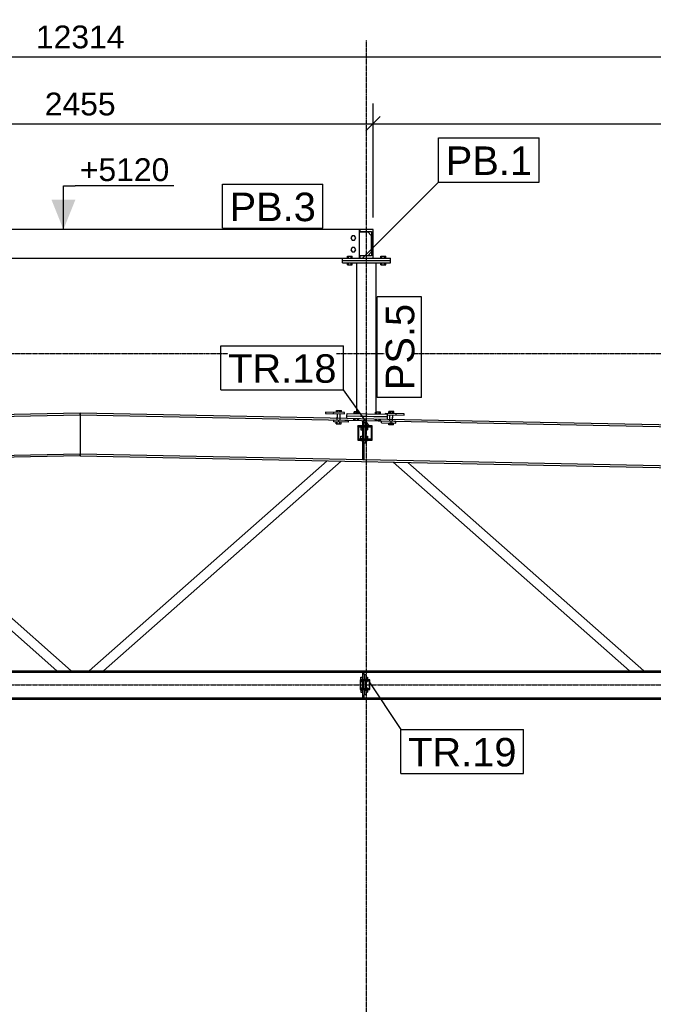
# Model space of a CAD drawing. Header units: millimetres. Extents: x -288865 to 11255, y 102926 to 380857.
# Tile 127 of 142: x -155723 to -153068, y 345078 to 349204. Entities that reach past the tile are written whole.
import ezdxf

# ---------------------------------------------------------------- set-up
doc = ezdxf.new("R2010")
doc.units = ezdxf.units.MM
doc.header["$MEASUREMENT"] = 0
doc.set_wipeout_variables(frame=1)
doc.linetypes.add('DXK_LINE_DOT3', pattern=[5.9187, 2.979, -0.9799, 0.9799, -0.9799])
for name, color, linetype in [('TS_INNE_OBIEKTY', 7, 'Continuous'), ('TS_LINIE_WIDOCZNE', 7, 'Continuous'), ('TS_OPISY', 7, 'Continuous'), ('TS_OPISY_LINIE', 7, 'Continuous'), ('TS_OPISY_RAMKA', 7, 'Continuous'), ('TS_WYMIARY', 7, 'Continuous'), ('TS_WYMIARY_TEKST', 7, 'Continuous'), ('TS_WYPELNIENIE', 7, 'Continuous')]:
    doc.layers.add(name, color=color, linetype=linetype)
doc.styles.add('ARIAL', font='arial.ttf')

# ---------------------------------------------------------------- blocks, each defined once
blk = doc.blocks.new('Part-66178878-1348 - 1304')
at = {"layer": 'TS_LINIE_WIDOCZNE', "color": 1, "linetype": 'Continuous'}
for p, q in [((57119, 4354.8), (57118.9, 4348.8)), ((57118.9, 4348.8), (57198.2, 4347.2)), ((57198.4, 4353.2), (57119, 4354.8)), ((57152.7, 4348.1), (57152.8, 4354.1)), ((57198.2, 4347.2), (57198.4, 4353.2))]:
    blk.add_line(p, q, dxfattribs=at)
blk = doc.blocks.new('Part-66178878-1350 - 1304')
at = {"layer": 'TS_LINIE_WIDOCZNE', "color": 1, "linetype": 'Continuous'}
for p, q in [((57369.1, 4349.5), (57369, 4345.9)), ((57448.4, 4347.9), (57369.1, 4349.5)), ((57378.5, 4343.3), (57448.3, 4341.9)), ((57414.6, 4342.6), (57414.7, 4348.6)), ((57448.3, 4341.9), (57448.4, 4347.9))]:
    blk.add_line(p, q, dxfattribs=at)
blk = doc.blocks.new('GridLine-66178878-1758 - 1304')
at = {"layer": 'TS_INNE_OBIEKTY', "color": 4, "linetype": 'DXK_LINE_DOT3'}
blk.add_line((48590.2, 3211), (63725, 3211), dxfattribs=at)
blk = doc.blocks.new('Part-66178878-1378 - 1304')
at = {"layer": 'TS_LINIE_WIDOCZNE', "color": 1, "linetype": 'Continuous'}
for p, q in [((57190.4, 4990), (57190.4, 5000)), ((57190.4, 5000), (57390.4, 5000)), ((57260.4, 5000), (57262.9, 5000)), ((57390.4, 4990), (57390.4, 5000)), ((57190.4, 4990), (57390.4, 4990))]:
    blk.add_line(p, q, dxfattribs=at)
blk = doc.blocks.new('Part-66178878-1379 - 1304')
at = {"layer": 'TS_LINIE_WIDOCZNE', "color": 1, "linetype": 'Continuous'}
for p, q in [((57190.4, 4980), (57190.4, 4990)), ((57190.4, 4990), (57390.4, 4990)), ((57190.4, 4980), (57390.4, 4980)), ((57390.4, 4980), (57390.4, 4990))]:
    blk.add_line(p, q, dxfattribs=at)
blk = doc.blocks.new('Part-66178878-1382 - 1304')
at = {"layer": 'TS_LINIE_WIDOCZNE', "color": 1, "linetype": 'Continuous'}
for p, q in [((57250.4, 4348.4), (57250.4, 4980)), ((57330.4, 4346.6), (57330.4, 4980))]:
    blk.add_line(p, q, dxfattribs=at)
blk = doc.blocks.new('Part-66178878-1393 - 1304')
at = {"layer": 'TS_LINIE_WIDOCZNE', "color": 1, "linetype": 'Continuous'}
for p, q in [((57317.9, 5120), (57262.9, 5120)), ((57262.9, 5120), (57262.9, 5111)), ((57317.9, 5000), (57317.9, 5120)), ((57262.9, 5111), (57310.9, 5111)), ((57310.9, 5111), (57310.9, 5009)), ((57310.9, 5009), (57262.9, 5009)), ((57262.9, 5009), (57262.9, 5000))]:
    blk.add_line(p, q, dxfattribs=at)
blk = doc.blocks.new('Part-66178878-1395 - 1304')
at = {"layer": 'TS_LINIE_WIDOCZNE', "color": 1, "linetype": 'Continuous'}
for p, q in [((50078.5, 3271), (62102.5, 3271)), ((50078.5, 3264.7), (62102.5, 3264.7)), ((50078.5, 3157.3), (62102.5, 3157.3)), ((50091.5, 3151), (62089.5, 3151))]:
    blk.add_line(p, q, dxfattribs=at)
blk = doc.blocks.new('Bolt-66178878-1553 - 1304')
at = {"layer": 'TS_INNE_OBIEKTY', "color": 1, "linetype": 'Continuous'}
for p, q in [((57164.3, 4353.9), (57164.5, 4361.8)), ((57164.5, 4361.8), (57185.1, 4361.4)), ((57168, 4321.8), (57168.5, 4347.8)), ((57168.4, 4353.8), (57168.5, 4361.7)), ((57178.7, 4353.6), (57178.9, 4361.5)), ((57179.9, 4321.6), (57180.5, 4347.5)), ((57184.9, 4353.5), (57185.1, 4361.4)), ((57163.3, 4306), (57163.5, 4313.9)), ((57163.3, 4306), (57184, 4305.6)), ((57167.4, 4305.9), (57167.6, 4313.8)), ((57177.7, 4305.7), (57177.9, 4313.6)), ((57184, 4305.6), (57184.1, 4313.5))]:
    blk.add_line(p, q, dxfattribs=at)
blk = doc.blocks.new('Part-66178878-1416 - 1304')
at = {"layer": 'TS_LINIE_WIDOCZNE', "color": 1, "linetype": 'Continuous'}
for p, q in [((57286.8, 4309.5), (57280.8, 4309.5)), ((57280.8, 4297), (57280.8, 4309.5)), ((57280.8, 4241), (57280.8, 4293)), ((57286.8, 4297), (57286.8, 4309.5)), ((57286.8, 4241), (57286.8, 4293)), ((57280.8, 4224.5), (57280.8, 4237)), ((57286.8, 4224.5), (57280.8, 4224.5)), ((57286.8, 4224.5), (57286.8, 4237))]:
    blk.add_line(p, q, dxfattribs=at)
blk = doc.blocks.new('Part-66178878-1418 - 1304')
at = {"layer": 'TS_LINIE_WIDOCZNE', "color": 1, "linetype": 'Continuous'}
for p, q in [((57280.8, 4319.1), (57274.8, 4319.1)), ((57274.8, 4297), (57274.8, 4319.1)), ((57274.8, 4241), (57274.8, 4293)), ((57280.8, 4309.5), (57280.8, 4319.1)), ((57274.8, 4155.1), (57274.8, 4237)), ((57280.8, 4155.1), (57280.8, 4224.5)), ((57280.8, 4155.1), (57274.8, 4155.1))]:
    blk.add_line(p, q, dxfattribs=at)
blk = doc.blocks.new('Bolt-66178878-1555 - 1304')
at = {"layer": 'TS_INNE_OBIEKTY', "color": 1, "linetype": 'Continuous'}
for p, q in [((57164.3, 4353.9), (57164.5, 4361.8)), ((57164.5, 4361.8), (57185.1, 4361.4)), ((57168.2, 4329.8), (57168.5, 4347.8)), ((57170.5, 4353.7), (57170.7, 4361.7)), ((57180.1, 4329.6), (57180.5, 4347.5)), ((57180.8, 4353.5), (57181, 4361.5)), ((57184.9, 4353.5), (57185.1, 4361.4))]:
    blk.add_line(p, q, dxfattribs=at)
blk = doc.blocks.new('Part-66178878-1439 - 1304')
at = {"layer": 'TS_LINIE_WIDOCZNE', "color": 1, "linetype": 'Continuous'}
for p, q in [((57153.8, 4314.1), (57154, 4322.1)), ((57213.8, 4312.9), (57153.8, 4314.1)), ((57154, 4322.1), (57214, 4320.9)), ((57173.8, 4313.7), (57174, 4321.7)), ((57214, 4320.9), (57213.8, 4312.9))]:
    blk.add_line(p, q, dxfattribs=at)
blk = doc.blocks.new('Part-66178878-1441 - 1304')
at = {"layer": 'TS_LINIE_WIDOCZNE', "color": 1, "linetype": 'Continuous'}
for p, q in [((57353.6, 4309.8), (57353.8, 4317.8)), ((57353.6, 4309.8), (57413.6, 4308.6)), ((57353.8, 4317.8), (57413.8, 4316.6)), ((57386.6, 4309), (57386.6, 4309.1)), ((57386.9, 4309), (57386.6, 4309)), ((57386.6, 4309), (57387, 4309)), ((57387.9, 4309), (57386.9, 4309)), ((57387, 4309), (57387.9, 4308.9)), ((57389.5, 4308.9), (57387.9, 4309)), ((57387.9, 4308.9), (57389.5, 4308.9)), ((57391.4, 4308.9), (57389.5, 4308.9)), ((57389.5, 4308.9), (57391.4, 4308.9)), ((57393.6, 4308.9), (57391.4, 4308.9)), ((57391.4, 4308.9), (57393.6, 4308.8)), ((57393.6, 4309), (57393.8, 4317)), ((57393.6, 4308.9), (57393.6, 4309)), ((57395.8, 4308.8), (57393.6, 4308.9)), ((57393.6, 4308.8), (57395.8, 4308.8)), ((57395.8, 4308.8), (57397.7, 4308.7)), ((57397.7, 4308.8), (57395.8, 4308.8)), ((57399.3, 4308.7), (57397.7, 4308.8)), ((57397.7, 4308.7), (57399.3, 4308.7)), ((57399.3, 4308.7), (57400.3, 4308.7)), ((57400.3, 4308.7), (57399.3, 4308.7)), ((57400.3, 4308.7), (57400.6, 4308.7)), ((57400.6, 4308.7), (57400.3, 4308.7)), ((57400.6, 4308.7), (57400.6, 4308.9)), ((57413.6, 4308.6), (57413.8, 4316.6))]:
    blk.add_line(p, q, dxfattribs=at)
blk = doc.blocks.new('Bolt-66178878-1589 - 1304')
at = {"layer": 'TS_INNE_OBIEKTY', "color": 1, "linetype": 'Continuous'}
for p, q in [((57230.2, 5094), (57225, 5085)), ((57225, 5085), (57230.2, 5076)), ((57240.6, 5094), (57230.2, 5094)), ((57230.2, 5076), (57240.6, 5076)), ((57245.8, 5085), (57240.6, 5094)), ((57240.6, 5076), (57245.8, 5085)), ((57230.2, 5044), (57225, 5035)), ((57225, 5035), (57230.2, 5026)), ((57240.6, 5044), (57230.2, 5044)), ((57245.8, 5035), (57240.6, 5044)), ((57240.6, 5026), (57245.8, 5035)), ((57230.2, 5026), (57240.6, 5026))]:
    blk.add_line(p, q, dxfattribs=at)
blk = doc.blocks.new('GridLine-66178878-1752 - 1304')
at = {"layer": 'TS_INNE_OBIEKTY', "color": 4, "linetype": 'DXK_LINE_DOT3'}
blk.add_line((57290.2, -2004), (57290.2, 5914.3), dxfattribs=at)
blk = doc.blocks.new('Part-66178878-1457 - 1304')
at = {"layer": 'TS_LINIE_WIDOCZNE', "color": 1, "linetype": 'Continuous'}
for p, q in [((57208.4, 4339.1), (57208.6, 4349.1)), ((57208.4, 4339.1), (57378.4, 4335.7)), ((57208.6, 4349.1), (57378.6, 4345.7)), ((57241.8, 4348.4), (57241.8, 4348.6)), ((57241.8, 4348.6), (57255.8, 4348.3)), ((57248.8, 4348.3), (57248.8, 4348.4)), ((57255.8, 4348.1), (57255.8, 4348.3)), ((57331.7, 4346.6), (57331.7, 4346.7)), ((57345.7, 4346.5), (57331.7, 4346.7)), ((57338.7, 4346.5), (57338.7, 4346.6)), ((57345.7, 4346.3), (57345.7, 4346.5)), ((57378.4, 4335.7), (57378.6, 4345.7))]:
    blk.add_line(p, q, dxfattribs=at)
blk = doc.blocks.new('Part-66178878-1458 - 1304')
at = {"layer": 'TS_LINIE_WIDOCZNE', "color": 1, "linetype": 'Continuous'}
for p, q in [((57208.2, 4329), (57208.4, 4339)), ((57208.4, 4339), (57378.4, 4335.6)), ((57241.6, 4338.3), (57241.6, 4338.4)), ((57248.6, 4338.2), (57248.6, 4338.3)), ((57255.6, 4338.1), (57255.6, 4338.1)), ((57331.5, 4336.5), (57331.5, 4336.6)), ((57338.5, 4336.4), (57338.5, 4336.5)), ((57345.5, 4336.3), (57345.5, 4336.3)), ((57378.2, 4325.6), (57378.4, 4335.6)), ((57208.2, 4329), (57378.2, 4325.6))]:
    blk.add_line(p, q, dxfattribs=at)
blk = doc.blocks.new('Part-66178878-1460 - 1304')
at = {"layer": 'TS_LINIE_WIDOCZNE', "color": 1, "linetype": 'Continuous'}
for p, q in [((57260.4, 5120), (54920.4, 5120)), ((54920.4, 5120), (54920.4, 5000)), ((57260.4, 5000), (57260.4, 5120)), ((54990.4, 5000), (57190.4, 5000))]:
    blk.add_line(p, q, dxfattribs=at)
blk = doc.blocks.new('Part-66178878-1465 - 1304')
at = {"layer": 'TS_LINIE_WIDOCZNE', "color": 1, "linetype": 'Continuous'}
for p, q in [((57280.8, 3255), (57286.8, 3255)), ((57280.8, 3255), (57280.8, 3232.5)), ((57280.8, 3235), (57286.8, 3235)), ((57280.8, 3195.5), (57280.8, 3229.5)), ((57286.8, 3255), (57286.8, 3232.5)), ((57286.8, 3195.5), (57286.8, 3229.5)), ((57280.8, 3192.5), (57280.8, 3170)), ((57280.8, 3190), (57286.8, 3190)), ((57286.8, 3192.5), (57286.8, 3170)), ((57286.8, 3170), (57280.8, 3170))]:
    blk.add_line(p, q, dxfattribs=at)
blk = doc.blocks.new('Part-66178878-1467 - 1304')
at = {"layer": 'TS_LINIE_WIDOCZNE', "color": 1, "linetype": 'Continuous'}
for p, q in [((57280.8, 3263.8), (57274.8, 3263.8)), ((57274.8, 3232.5), (57274.8, 3263.8)), ((57280.8, 3255), (57280.8, 3263.8)), ((57274.8, 3195.5), (57274.8, 3229.5)), ((57274.8, 3158.8), (57274.8, 3192.5)), ((57280.8, 3158.8), (57274.8, 3158.8)), ((57280.8, 3158.8), (57280.8, 3170))]:
    blk.add_line(p, q, dxfattribs=at)
blk = doc.blocks.new('Part-66178878-1478 - 1304')
at = {"layer": 'TS_LINIE_WIDOCZNE', "color": 1, "linetype": 'Continuous'}
for p, q in [((57260.4, 5110), (57295.4, 5110)), ((57295.4, 5110), (57310.4, 5095)), ((57310.4, 5095), (57310.4, 5025)), ((57295.4, 5010), (57260.4, 5010)), ((57310.4, 5025), (57295.4, 5010))]:
    blk.add_line(p, q, dxfattribs=at)
blk = doc.blocks.new('Part-66178878-1479 - 1304')
at = {"layer": 'TS_LINIE_WIDOCZNE', "color": 1, "linetype": 'Continuous'}
for p, q in [((56090.8, 4351.4), (57208.2, 4329)), ((56090.8, 4351.4), (56090.8, 4179.3)), ((56090.8, 4343.4), (59570, 4273.8)), ((57378.2, 4325.6), (62102.5, 4231.1)), ((56090.8, 4179.3), (57274.8, 4155.6)), ((56090.8, 4171.3), (56090.8, 4179.3)), ((56090.8, 4171.3), (62102.5, 4051.1)), ((57280.8, 4155.5), (59690.8, 4107.3))]:
    blk.add_line(p, q, dxfattribs=at)
blk = doc.blocks.new('Part-66178878-1480 - 1304')
at = {"layer": 'TS_LINIE_WIDOCZNE', "color": 1, "linetype": 'Continuous'}
for p, q in [((52584.8, 4273.2), (56090.8, 4343.4)), ((54973.5, 4329), (56090.8, 4351.4)), ((56090.8, 4343.4), (56090.8, 4351.4)), ((56090.8, 4343.4), (56090.8, 4171.3)), ((56090.8, 4171.3), (50078.5, 4051.1)), ((54906.8, 4155.7), (56090.8, 4179.3))]:
    blk.add_line(p, q, dxfattribs=at)
blk = doc.blocks.new('Part-66178878-1488 - 1304')
at = {"layer": 'TS_LINIE_WIDOCZNE', "color": 1, "linetype": 'Continuous'}
for p, q in [((54997.5, 4149.5), (55993, 3271)), ((55056.6, 4150.6), (56053.4, 3271))]:
    blk.add_line(p, q, dxfattribs=at)
blk = doc.blocks.new('Part-66178878-1494 - 1304')
at = {"layer": 'TS_LINIE_WIDOCZNE', "color": 1, "linetype": 'Continuous'}
for p, q in [((57401.8, 4145.1), (58392.3, 3271)), ((57463.7, 4143.9), (58452.7, 3271))]:
    blk.add_line(p, q, dxfattribs=at)
blk = doc.blocks.new('Part-66178878-1495 - 1304')
at = {"layer": 'TS_LINIE_WIDOCZNE', "color": 1, "linetype": 'Continuous'}
for p, q in [((56128.3, 3271), (57125, 4150.6)), ((56188.7, 3271), (57184.1, 4149.5))]:
    blk.add_line(p, q, dxfattribs=at)
blk = doc.blocks.new('Part-66178878-1497 - 1304')
at = {"layer": 'TS_WYPELNIENIE', "linetype": 'Continuous'}
h = blk.add_hatch(dxfattribs=at)
h.set_pattern_fill('', color=256, scale=10, style=0, pattern_type=0)
h.set_pattern_definition([(45, (57253.802, 4297.007), (-22.451, 22.451), [])])
h.paths.add_polyline_path([(57313.8, 4297), (57253.8, 4297), (57253.8, 4237), (57313.8, 4237)])
h.paths.add_polyline_path([(57257.8, 4241), (57257.8, 4293), (57309.8, 4293), (57309.8, 4241)])
at = {"layer": 'TS_INNE_OBIEKTY', "color": 1, "linetype": 'Continuous'}
for p, q in [((57313.8, 4297), (57253.8, 4297)), ((57253.8, 4297), (57253.8, 4237)), ((57257.8, 4293), (57309.8, 4293)), ((57257.8, 4241), (57257.8, 4293)), ((57309.8, 4293), (57309.8, 4241)), ((57313.8, 4237), (57313.8, 4297)), ((57253.8, 4237), (57313.8, 4237)), ((57309.8, 4241), (57257.8, 4241))]:
    blk.add_line(p, q, dxfattribs=at)
blk = doc.blocks.new('Part-66178878-1509 - 1304')
at = {"layer": 'TS_WYPELNIENIE', "linetype": 'Continuous'}
h = blk.add_hatch(dxfattribs=at)
h.set_pattern_fill('', color=256, scale=10, style=0, pattern_type=0)
h.set_pattern_definition([(45, (57263.802, 3232.53), (-22.45, 22.45), [])])
h.paths.add_polyline_path([(57303.8, 3232.5), (57263.8, 3232.5), (57263.8, 3192.5), (57303.8, 3192.5)])
h.paths.add_polyline_path([(57266.8, 3195.5), (57266.8, 3229.5), (57300.8, 3229.5), (57300.8, 3195.5)])
at = {"layer": 'TS_INNE_OBIEKTY', "color": 1, "linetype": 'Continuous'}
for p, q in [((57303.8, 3232.5), (57263.8, 3232.5)), ((57263.8, 3232.5), (57263.8, 3192.5)), ((57266.8, 3229.5), (57300.8, 3229.5)), ((57266.8, 3195.5), (57266.8, 3229.5)), ((57300.8, 3229.5), (57300.8, 3195.5)), ((57303.8, 3192.5), (57303.8, 3232.5)), ((57263.8, 3192.5), (57303.8, 3192.5)), ((57300.8, 3195.5), (57266.8, 3195.5))]:
    blk.add_line(p, q, dxfattribs=at)
blk = doc.blocks.new('Bolt-66178878-1517 - 1304')
at = {"layer": 'TS_INNE_OBIEKTY', "color": 1, "linetype": 'Continuous'}
for p, q in [((57210, 5000), (57210, 5007.9)), ((57210, 5007.9), (57230.8, 5007.9)), ((57215.2, 5000), (57215.2, 5007.9)), ((57225.6, 5000), (57225.6, 5007.9)), ((57230.8, 5000), (57230.8, 5007.9)), ((57350, 5000), (57350, 5007.9)), ((57350, 5007.9), (57370.8, 5007.9)), ((57355.2, 5000), (57355.2, 5007.9)), ((57365.6, 5000), (57365.6, 5007.9)), ((57370.8, 5000), (57370.8, 5007.9)), ((57210, 4972.1), (57210, 4980)), ((57210, 4972.1), (57230.8, 4972.1)), ((57215.2, 4972.1), (57215.2, 4980)), ((57225.6, 4972.1), (57225.6, 4980)), ((57230.8, 4972.1), (57230.8, 4980)), ((57350, 4972.1), (57350, 4980)), ((57350, 4972.1), (57370.8, 4972.1)), ((57355.2, 4972.1), (57355.2, 4980)), ((57365.6, 4972.1), (57365.6, 4980)), ((57370.8, 4972.1), (57370.8, 4980))]:
    blk.add_line(p, q, dxfattribs=at)
blk = doc.blocks.new('Bolt-66178878-1535 - 1304')
at = {"layer": 'TS_INNE_OBIEKTY', "color": 1, "linetype": 'Continuous'}
for p, q in [((57266.9, 4297), (57266.9, 4298.5)), ((57266.9, 4298.5), (57274.8, 4298.5)), ((57266.9, 4293), (57266.9, 4280.5)), ((57286.8, 4298.5), (57294.7, 4298.5)), ((57294.7, 4297), (57294.7, 4298.5)), ((57294.7, 4293), (57294.7, 4280.5)), ((57266.9, 4289.5), (57274.8, 4289.5)), ((57266.9, 4280.5), (57274.8, 4280.5)), ((57266.9, 4241), (57266.9, 4253.5)), ((57266.9, 4253.5), (57274.8, 4253.5)), ((57286.8, 4289.5), (57294.7, 4289.5)), ((57286.8, 4280.5), (57294.7, 4280.5)), ((57286.8, 4253.5), (57294.7, 4253.5)), ((57294.7, 4253.5), (57294.7, 4241)), ((57266.9, 4244.5), (57274.8, 4244.5)), ((57266.9, 4237), (57266.9, 4235.5)), ((57266.9, 4235.5), (57274.8, 4235.5)), ((57286.8, 4244.5), (57294.7, 4244.5)), ((57286.8, 4235.5), (57294.7, 4235.5)), ((57294.7, 4235.5), (57294.7, 4237))]:
    blk.add_line(p, q, dxfattribs=at)
blk = doc.blocks.new('Bolt-66178878-1552 - 1304')
at = {"layer": 'TS_INNE_OBIEKTY', "color": 1, "linetype": 'Continuous'}
for p, q in [((57384.1, 4349.2), (57384.3, 4357.1)), ((57384.3, 4357.1), (57404.9, 4356.7)), ((57388, 4325.4), (57388.3, 4343.1)), ((57388.2, 4349.1), (57388.3, 4357)), ((57398.5, 4348.9), (57398.7, 4356.8)), ((57399.9, 4325.2), (57400.3, 4342.9)), ((57404.7, 4348.8), (57404.9, 4356.7))]:
    blk.add_line(p, q, dxfattribs=at)
blk = doc.blocks.new('Bolt-66178878-1554 - 1304')
at = {"layer": 'TS_INNE_OBIEKTY', "color": 1, "linetype": 'Continuous'}
for p, q in [((57384.1, 4349.2), (57384.3, 4357.1)), ((57404.9, 4356.7), (57384.3, 4357.1)), ((57387.8, 4317.1), (57388.3, 4343.1)), ((57390.3, 4349.1), (57390.5, 4357)), ((57399.7, 4316.9), (57400.3, 4342.9)), ((57400.7, 4348.9), (57400.8, 4356.8)), ((57404.7, 4348.8), (57404.9, 4356.7)), ((57383.2, 4301.3), (57383.3, 4309.2)), ((57403.8, 4300.9), (57383.2, 4301.3)), ((57389.4, 4301.2), (57389.5, 4309.1)), ((57399.7, 4300.9), (57399.9, 4308.9)), ((57403.8, 4300.9), (57403.9, 4308.8))]:
    blk.add_line(p, q, dxfattribs=at)
blk = doc.blocks.new('Bolt-66178878-1566 - 1304')
at = {"layer": 'TS_INNE_OBIEKTY', "color": 1, "linetype": 'Continuous'}
for p, q in [((57238.2, 4348.5), (57238.4, 4356.4)), ((57259.1, 4356), (57238.4, 4356.4)), ((57242.4, 4338.3), (57242.4, 4338.4)), ((57243.4, 4348.4), (57243.6, 4356.3)), ((57253.8, 4348.2), (57253.9, 4356.1)), ((57254.4, 4338.1), (57254.4, 4338.2)), ((57259, 4348.1), (57259.1, 4356)), ((57328.2, 4346.7), (57328.3, 4354.6)), ((57349.1, 4354.2), (57328.3, 4354.6)), ((57332.4, 4336.5), (57332.4, 4336.6)), ((57333.4, 4346.6), (57333.5, 4354.5)), ((57343.8, 4346.4), (57343.9, 4354.3)), ((57344.4, 4336.3), (57344.4, 4336.4)), ((57349, 4346.3), (57349.1, 4354.2)), ((57237.6, 4320.5), (57237.8, 4328.4)), ((57258.4, 4320.1), (57237.6, 4320.5)), ((57242.8, 4320.4), (57243, 4328.3)), ((57253.2, 4320.2), (57253.4, 4328.1)), ((57258.4, 4320.1), (57258.6, 4328)), ((57327.6, 4318.7), (57327.8, 4326.6)), ((57348.4, 4318.3), (57327.6, 4318.7)), ((57332.8, 4318.6), (57333, 4326.5)), ((57343.2, 4318.4), (57343.4, 4326.3)), ((57348.4, 4318.3), (57348.6, 4326.2))]:
    blk.add_line(p, q, dxfattribs=at)
blk = doc.blocks.new('Bolt-66178878-1582 - 1304')
at = {"layer": 'TS_INNE_OBIEKTY', "color": 1, "linetype": 'Continuous'}
for p, q in [((57266.9, 3232.5), (57266.9, 3244)), ((57266.9, 3244), (57274.8, 3244)), ((57266.9, 3235), (57274.8, 3235)), ((57266.9, 3229.5), (57266.9, 3226)), ((57266.9, 3226), (57274.8, 3226)), ((57286.8, 3244), (57294.7, 3244)), ((57286.8, 3235), (57294.7, 3235)), ((57286.8, 3226), (57294.7, 3226)), ((57294.7, 3244), (57294.7, 3232.5)), ((57294.7, 3226), (57294.7, 3229.5)), ((57266.9, 3195.5), (57266.9, 3199)), ((57266.9, 3199), (57274.8, 3199)), ((57266.9, 3192.5), (57266.9, 3181)), ((57266.9, 3190), (57274.8, 3190)), ((57266.9, 3181), (57274.8, 3181)), ((57286.8, 3199), (57294.7, 3199)), ((57286.8, 3190), (57294.7, 3190)), ((57286.8, 3181), (57294.7, 3181)), ((57294.7, 3195.5), (57294.7, 3199)), ((57294.7, 3192.5), (57294.7, 3181))]:
    blk.add_line(p, q, dxfattribs=at)
blk = doc.blocks.new('GridLine-66178878-1759 - 1304')
at = {"layer": 'TS_INNE_OBIEKTY', "color": 4, "linetype": 'DXK_LINE_DOT3'}
blk.add_line((48590.2, 4600), (63725, 4600), dxfattribs=at)
blk = doc.blocks.new('StraightDimension-66178878-2311 - 1304')
at = {"layer": 'TS_WYMIARY', "color": 174, "linetype": 'Continuous'}
for p, q in [((54862.9, 5170), (54862.9, 5648.3)), ((57317.9, 5170), (57317.9, 5648.3)), ((54892.9, 5593.3), (54832.9, 5533.3)), ((57287.9, 5533.3), (57347.9, 5593.3)), ((54862.9, 5563.3), (57317.9, 5563.3))]:
    blk.add_line(p, q, dxfattribs=at)
at = {"color": 0}
blk.add_wipeout([(56258.6, 5578.3), (56258.6, 5718.3), (55922.2, 5718.3), (55922.2, 5578.3)], dxfattribs=at).dxf.layer = 'TS_WYMIARY'
at = {"layer": 'TS_WYMIARY_TEKST', "color": 96, "style": 'ARIAL'}
blk.add_text('2455', height=95.51, dxfattribs=at).set_placement((55942.2, 5598.3))
blk = doc.blocks.new('StraightDimension-66178878-2359 - 1304')
at = {"layer": 'TS_WYMIARY', "color": 174, "linetype": 'Continuous'}
blk.add_line((49933.5, 5844.4), (62247.5, 5844.4), dxfattribs=at)
at = {"color": 0}
blk.add_wipeout([(56295.8, 5859.4), (56295.8, 5999.4), (55885.2, 5999.4), (55885.2, 5859.4)], dxfattribs=at).dxf.layer = 'TS_WYMIARY'
at = {"layer": 'TS_WYMIARY_TEKST', "color": 96, "style": 'ARIAL'}
blk.add_text('12314', height=95.51, dxfattribs=at).set_placement((55905.2, 5879.4))
blk = doc.blocks.new('StraightDimension-66178878-2310 - 1304')
at = {"layer": 'TS_WYMIARY', "color": 174, "linetype": 'Continuous'}
for p, q in [((57317.9, 5170), (57317.9, 5648.3)), ((57347.9, 5593.3), (57287.9, 5533.3)), ((57317.9, 5563.3), (62247.5, 5563.3))]:
    blk.add_line(p, q, dxfattribs=at)
blk = doc.blocks.new('Mark-66178878-2420 - 1304')
at = {"layer": 'TS_OPISY_LINIE', "linetype": 'Continuous'}
blk.add_line((57274.2, 5000.5), (57592.4, 5318.7), dxfattribs=at)
at = {"layer": 'TS_OPISY_RAMKA', "linetype": 'Continuous'}
for p, q in [((57592.4, 5503.7), (58013.5, 5503.7)), ((57592.4, 5318.7), (57592.4, 5503.7)), ((58013.5, 5318.7), (58013.5, 5503.7)), ((57592.4, 5318.7), (58013.5, 5318.7))]:
    blk.add_line(p, q, dxfattribs=at)
blk.add_wipeout([(57983.5, 5348.7), (57983.5, 5473.7), (57622.4, 5473.7), (57622.4, 5348.7)]).dxf.layer = 'TS_OPISY_LINIE'
blk.add_wipeout([(57983.5, 5348.7), (57983.5, 5473.7), (57622.4, 5473.7), (57622.4, 5348.7)]).dxf.layer = 'TS_OPISY_LINIE'
at = {"layer": 'TS_OPISY', "style": 'ARIAL'}
blk.add_text('PB.1', height=119.38, dxfattribs=at).set_placement((57622.4, 5348.7))
blk = doc.blocks.new('Mark-66178878-2418 - 1304')
at = {"layer": 'TS_OPISY_RAMKA', "linetype": 'Continuous'}
for p, q in [((57335.4, 4416.6), (57335.4, 4837.6)), ((57520.4, 4837.6), (57335.4, 4837.6)), ((57520.4, 4416.6), (57520.4, 4837.6)), ((57520.4, 4416.6), (57335.4, 4416.6))]:
    blk.add_line(p, q, dxfattribs=at)
blk.add_wipeout([(57490.4, 4807.6), (57365.4, 4807.6), (57365.4, 4446.6), (57490.4, 4446.6)]).dxf.layer = 'TS_OPISY_LINIE'
blk.add_wipeout([(57490.4, 4807.6), (57365.4, 4807.6), (57365.4, 4446.6), (57490.4, 4446.6)]).dxf.layer = 'TS_OPISY_LINIE'
at = {"layer": 'TS_OPISY', "style": 'ARIAL'}
blk.add_text('PS.5', height=119.38, rotation=90.0002, dxfattribs=at).set_placement((57490.4, 4446.6))
blk = doc.blocks.new('LevelMark-66178878-2108 - 1304')
at = {"linetype": 'Continuous'}
blk.add_hatch(color=96, dxfattribs=at).paths.add_polyline_path([(56070.4, 5245), (56020.4, 5120), (55970.4, 5245)])
at = {"color": 96, "linetype": 'Continuous'}
blk.add_line((56020.4, 5120), (56020.4, 5303.1), dxfattribs=at)
at = {"color": 0, "linetype": 'Continuous'}
blk.add_wipeout([(56483.6, 5303.1), (56483.6, 5443.1), (56069.3, 5443.1), (56069.3, 5303.1)], dxfattribs=at)
at = {"color": 96, "linetype": 'Continuous'}
for p in [(56020.4, 5303.1), (56483.6, 5303.1)]:
    blk.add_line(p, (56069.3, 5303.1), dxfattribs=at)
at = {"color": 96, "linetype": 'Continuous', "style": 'ARIAL'}
blk.add_text('+5120', height=95.51, dxfattribs=at).set_placement((56089.3, 5323.1))
blk = doc.blocks.new('Mark-66178878-2555 - 1304')
at = {"layer": 'TS_OPISY_LINIE', "linetype": 'Continuous'}
blk.add_line((57301.5, 4296.5), (57194.2, 4447.7), dxfattribs=at)
at = {"layer": 'TS_OPISY_RAMKA', "linetype": 'Continuous'}
for p, q in [((56680.5, 4632.7), (57194.2, 4632.7)), ((56680.5, 4447.7), (56680.5, 4632.7)), ((57194.2, 4447.7), (57194.2, 4632.7)), ((56680.5, 4447.7), (57194.2, 4447.7))]:
    blk.add_line(p, q, dxfattribs=at)
blk.add_wipeout([(57164.2, 4477.7), (57164.2, 4602.7), (56710.5, 4602.7), (56710.5, 4477.7)]).dxf.layer = 'TS_OPISY_LINIE'
blk.add_wipeout([(57164.2, 4477.7), (57164.2, 4602.7), (56710.5, 4602.7), (56710.5, 4477.7)]).dxf.layer = 'TS_OPISY_LINIE'
at = {"layer": 'TS_OPISY', "style": 'ARIAL'}
blk.add_text('TR.18', height=119.38, dxfattribs=at).set_placement((56710.5, 4477.7))
blk = doc.blocks.new('Mark-66178878-2423 - 1304')
at = {"layer": 'TS_OPISY_RAMKA', "linetype": 'Continuous'}
for p, q in [((56686.6, 5310), (57107.7, 5310)), ((56686.6, 5125), (56686.6, 5310)), ((57107.7, 5125), (57107.7, 5310)), ((56686.6, 5125), (57107.7, 5125))]:
    blk.add_line(p, q, dxfattribs=at)
blk.add_wipeout([(57077.7, 5155), (57077.7, 5280), (56716.6, 5280), (56716.6, 5155)]).dxf.layer = 'TS_OPISY_LINIE'
blk.add_wipeout([(57077.7, 5155), (57077.7, 5280), (56716.6, 5280), (56716.6, 5155)]).dxf.layer = 'TS_OPISY_LINIE'
at = {"layer": 'TS_OPISY', "style": 'ARIAL'}
blk.add_text('PB.3', height=119.38, dxfattribs=at).set_placement((56716.6, 5155))
blk = doc.blocks.new('Mark-66178878-2559 - 1304')
at = {"layer": 'TS_OPISY_LINIE', "linetype": 'Continuous'}
blk.add_line((57295.5, 3232), (57434.7, 3024.8), dxfattribs=at)
at = {"layer": 'TS_OPISY_RAMKA', "linetype": 'Continuous'}
for p, q in [((57434.7, 3024.8), (57948.5, 3024.8)), ((57434.7, 2839.8), (57434.7, 3024.8)), ((57948.5, 2839.8), (57948.5, 3024.8)), ((57434.7, 2839.8), (57948.5, 2839.8))]:
    blk.add_line(p, q, dxfattribs=at)
blk.add_wipeout([(57918.5, 2869.8), (57918.5, 2994.8), (57464.7, 2994.8), (57464.7, 2869.8)]).dxf.layer = 'TS_OPISY_LINIE'
blk.add_wipeout([(57918.5, 2869.8), (57918.5, 2994.8), (57464.7, 2994.8), (57464.7, 2869.8)]).dxf.layer = 'TS_OPISY_LINIE'
at = {"layer": 'TS_OPISY', "style": 'ARIAL'}
blk.add_text('TR.19', height=119.38, dxfattribs=at).set_placement((57464.7, 2869.8))

msp = doc.modelspace()

# ---------------------------------------------------------------- block references
for name in ['GridLine-66178878-1752 - 1304', 'Part-66178878-1460 - 1304', 'Bolt-66178878-1589 - 1304', 'Part-66178878-1478 - 1304', 'Part-66178878-1393 - 1304', 'Bolt-66178878-1517 - 1304', 'Part-66178878-1378 - 1304', 'Part-66178878-1379 - 1304', 'Part-66178878-1382 - 1304', 'GridLine-66178878-1759 - 1304', 'Part-66178878-1480 - 1304', 'Part-66178878-1479 - 1304', 'Part-66178878-1348 - 1304', 'Bolt-66178878-1553 - 1304', 'Bolt-66178878-1555 - 1304', 'Part-66178878-1457 - 1304', 'Bolt-66178878-1566 - 1304', 'Part-66178878-1350 - 1304', 'Bolt-66178878-1554 - 1304', 'Bolt-66178878-1552 - 1304', 'Part-66178878-1439 - 1304', 'Part-66178878-1458 - 1304', 'Part-66178878-1418 - 1304', 'Part-66178878-1416 - 1304', 'Part-66178878-1441 - 1304', 'Part-66178878-1497 - 1304', 'Bolt-66178878-1535 - 1304', 'Part-66178878-1488 - 1304', 'Part-66178878-1495 - 1304', 'Part-66178878-1494 - 1304', 'GridLine-66178878-1758 - 1304', 'Part-66178878-1395 - 1304', 'Part-66178878-1509 - 1304', 'Bolt-66178878-1582 - 1304', 'Part-66178878-1467 - 1304', 'Part-66178878-1465 - 1304']:
    msp.add_blockref(name, (-211559.8, 343205.1))

# ---------------------------------------------------------------- next in the draw order: block references
for name in ['StraightDimension-66178878-2311 - 1304', 'Mark-66178878-2559 - 1304']:
    msp.add_blockref(name, (-211559.8, 343205.1))

# ---------------------------------------------------------------- next in the draw order: block references
msp.add_blockref('StraightDimension-66178878-2359 - 1304', (-211559.8, 343205.1))

# ---------------------------------------------------------------- next in the draw order: block references
for name in ['StraightDimension-66178878-2310 - 1304', 'LevelMark-66178878-2108 - 1304', 'Mark-66178878-2423 - 1304']:
    msp.add_blockref(name, (-211559.8, 343205.1))

# ---------------------------------------------------------------- next in the draw order: block references
for name in ['Mark-66178878-2420 - 1304', 'Mark-66178878-2418 - 1304', 'Mark-66178878-2555 - 1304']:
    msp.add_blockref(name, (-211559.8, 343205.1))

doc.saveas('drawing.dxf')
